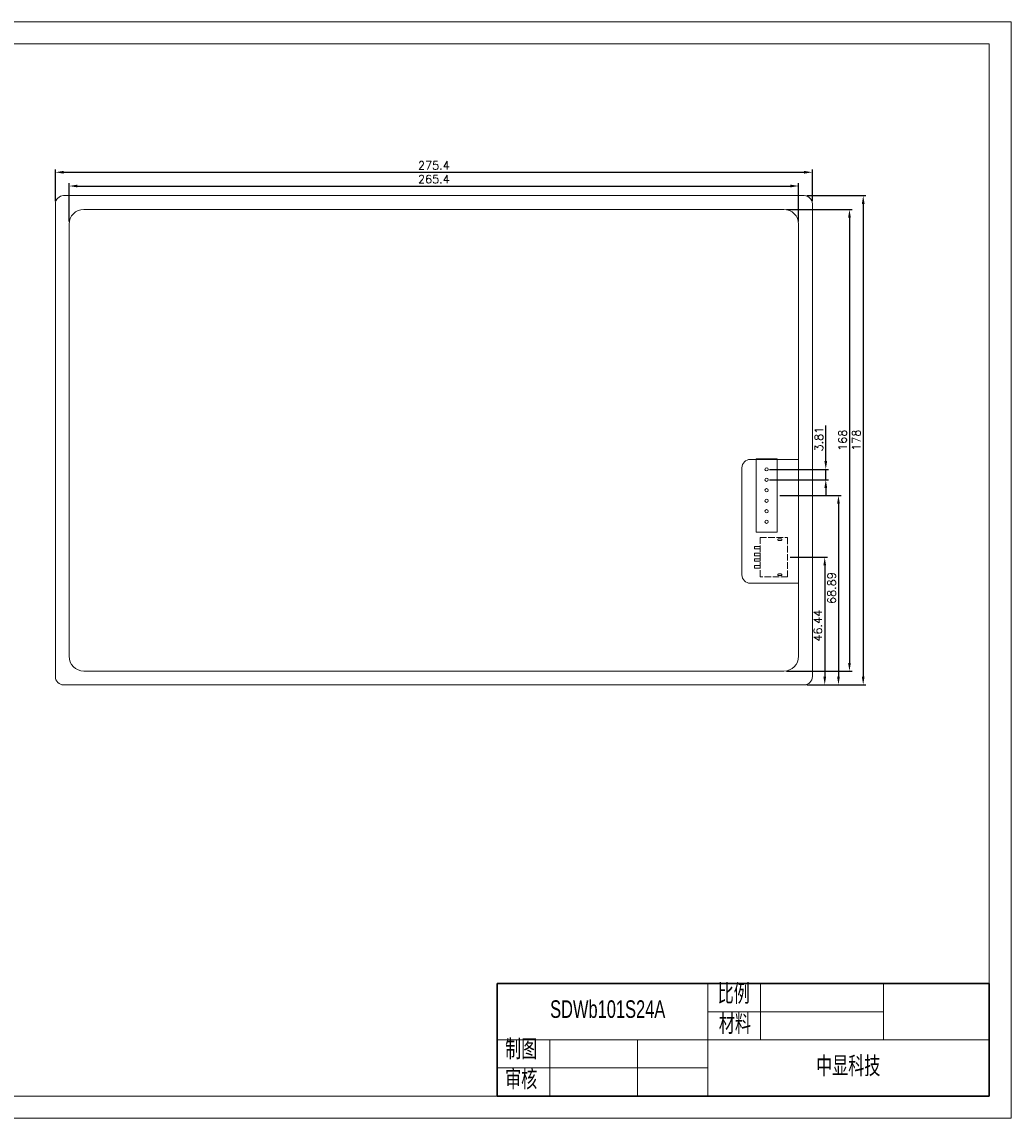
# Model space of a CAD drawing. Header units: millimetres. Extents: x 108 to 827, y -3177 to -2779.
# Tile 2 of 2: x 467 to 827, y -3177 to -2779. Entities that reach past the tile are written whole.
import ezdxf

# ---------------------------------------------------------------- set-up
doc = ezdxf.new("R2010")
doc.units = ezdxf.units.MM
doc.header["$LTSCALE"] = 0.2
doc.header["$PDSIZE"] = -5
doc.linetypes.add('ACAD_ISO02W100', pattern=[15, 12, -3])
doc.layers.get('0').update_dxf_attribs({"lineweight": 18})
doc.layers.get('Defpoints').update_dxf_attribs({"lineweight": 18})
for name, color, linetype, lineweight in [('1', 7, 'Continuous', 18), ('thick', 7, 'Continuous', 30), ('thin', 7, 'Continuous', 18), ('虚线', 7, 'ACAD_ISO02W100', 0)]:
    doc.layers.add(name, color=color, linetype=linetype, lineweight=lineweight)
doc.styles.get("Standard").update_dxf_attribs({"font": 'txt.shx', "bigfont": 'gbcbig.shx'})
doc.styles.add('机械字体', font='SimSun.ttf', dxfattribs={"width": 0.67})
doc.dimstyles.new('ISO-25', dxfattribs={"dimtxt": 3, "dimasz": 3, "dimexe": 1, "dimexo": 1, "dimgap": 1, "dimtad": 1, "dimdsep": 46, "dimtxsty": 'Standard', "dimcen": 2.5, "dimdle": 6, "dimadec": 0, "dimazin": 0, "dimtfac": 1, "dimtmove": 0, "dimatfit": 3, "dimfxl": 0, "dimarcsym": 0})

# ---------------------------------------------------------------- blocks, each defined once
blk = doc.blocks.new('*X6')
for points in [[(487.56, -2837.79), (487.56, -2838.79), (484.56, -2838.29)], [(746.96, -2837.79), (746.96, -2838.79), (749.96, -2838.29)]]:
    blk.add_hatch(color=0).paths.add_polyline_path(points, flags=0)
at = {"color": 0, "linetype": 'Continuous', "lineweight": -2}
for p, q in [((484.56, -2851.19), (484.56, -2837.29)), ((487.56, -2838.29), (746.96, -2838.29)), ((749.96, -2851.19), (749.96, -2837.29))]:
    blk.add_line(p, q, dxfattribs=at)
at = {"color": 0, "insert": (617.26, -2835.79), "char_height": 3, "width": 36.4286, "attachment_point": 5}
blk.add_mtext('265.4', dxfattribs=at)
blk = doc.blocks.new('*X7')
at = {"color": 0, "lineweight": -2}
for p, q in [((479.56, -2843.79), (479.56, -2832.29)), ((482.56, -2833.29), (751.96, -2833.29)), ((754.96, -2843.79), (754.96, -2832.29))]:
    blk.add_line(p, q, dxfattribs=at)
at = {"color": 0}
for points in [[(482.56, -2832.79), (482.56, -2833.79), (479.56, -2833.29)], [(751.96, -2832.79), (751.96, -2833.79), (754.96, -2833.29)]]:
    blk.add_solid(points, dxfattribs=at)
at = {"layer": 'Defpoints', "color": 0}
for p in [(754.96, -2833.29), (479.56, -2844.79), (754.96, -2844.79)]:
    blk.add_point(p, dxfattribs=at)
at = {"color": 0, "insert": (617.26, -2830.79), "char_height": 3, "attachment_point": 5}
blk.add_mtext('\\A1;275.4', dxfattribs=at)
blk = doc.blocks.new('*X8')
at = {"color": 0, "lineweight": -2}
for p, q in [((746.92, -2973.36), (760.46, -2973.36)), ((759.46, -2976.36), (759.46, -3016.79)), ((754.71, -3019.79), (760.46, -3019.79))]:
    blk.add_line(p, q, dxfattribs=at)
at = {"color": 0}
for points in [[(758.96, -2976.36), (759.96, -2976.36), (759.46, -2973.36)], [(758.96, -3016.79), (759.96, -3016.79), (759.46, -3019.79)]]:
    blk.add_solid(points, dxfattribs=at)
at = {"layer": 'Defpoints', "color": 0}
for p in [(745.92, -2973.36), (753.71, -3019.79), (759.46, -3019.79)]:
    blk.add_point(p, dxfattribs=at)
at = {"color": 0, "insert": (756.96, -2998.29), "char_height": 3, "attachment_point": 5, "rotation": 90}
blk.add_mtext('\\A1;46.44', dxfattribs=at)
blk = doc.blocks.new('*X9')
at = {"color": 0, "lineweight": -2}
for p, q in [((743.11, -2950.9), (765.46, -2950.9)), ((764.46, -2953.9), (764.46, -3016.79)), ((755.21, -3019.79), (765.46, -3019.79))]:
    blk.add_line(p, q, dxfattribs=at)
at = {"color": 0}
for points in [[(763.96, -2953.9), (764.96, -2953.9), (764.46, -2950.9)], [(763.96, -3016.79), (764.96, -3016.79), (764.46, -3019.79)]]:
    blk.add_solid(points, dxfattribs=at)
at = {"layer": 'Defpoints', "color": 0}
for p in [(742.11, -2950.9), (754.21, -3019.79), (764.46, -3019.79)]:
    blk.add_point(p, dxfattribs=at)
at = {"color": 0, "insert": (761.96, -2984.59), "char_height": 3, "attachment_point": 5, "rotation": 90}
blk.add_mtext('\\A1;68.89', dxfattribs=at)
blk = doc.blocks.new('*X10')
for points in [[(767.96, -2849.79), (768.96, -2849.79), (768.46, -2846.79)], [(767.96, -3011.79), (768.96, -3011.79), (768.46, -3014.79)]]:
    blk.add_hatch(color=0).paths.add_polyline_path(points, flags=0)
at = {"color": 0, "linetype": 'Continuous', "lineweight": -2}
for p, q in [((745.56, -2846.79), (769.46, -2846.79)), ((768.46, -2849.79), (768.46, -3011.79)), ((745.56, -3014.79), (769.46, -3014.79))]:
    blk.add_line(p, q, dxfattribs=at)
at = {"color": 0, "insert": (765.96, -2930.79), "char_height": 3, "width": 21.8571, "attachment_point": 5, "rotation": 90}
blk.add_mtext('168', dxfattribs=at)
blk = doc.blocks.new('*X11')
at = {"color": 0, "lineweight": -2}
for p, q in [((752.96, -2841.79), (774.46, -2841.79)), ((773.46, -2844.79), (773.46, -3016.79)), ((752.96, -3019.79), (774.46, -3019.79))]:
    blk.add_line(p, q, dxfattribs=at)
at = {"color": 0}
for points in [[(772.96, -2844.79), (773.96, -2844.79), (773.46, -2841.79)], [(772.96, -3016.79), (773.96, -3016.79), (773.46, -3019.79)]]:
    blk.add_solid(points, dxfattribs=at)
at = {"layer": 'Defpoints', "color": 0}
for p in [(751.96, -2841.79), (751.96, -3019.79), (773.46, -3019.79)]:
    blk.add_point(p, dxfattribs=at)
at = {"color": 0, "insert": (770.96, -2930.79), "char_height": 3, "attachment_point": 5, "rotation": 90}
blk.add_mtext('\\A1;178', dxfattribs=at)
blk = doc.blocks.new('usb4')
at = {"layer": '虚线', "lineweight": 0}
for p, q in [((5492.02, -1468.15), (5492.87, -1468.15)), ((5492.02, -1468.75), (5492.87, -1468.75)), ((5492.02, -1480.95), (5492.87, -1480.95)), ((5492.02, -1481.55), (5492.87, -1481.55))]:
    blk.add_line(p, q, dxfattribs=at)
for points in [[(5485.24, -1467.7), (5495.24, -1467.7), (5495.24, -1482), (5485.24, -1482)], [(5483.24, -1470.9), (5485.24, -1470.9), (5485.24, -1471.8), (5483.24, -1471.8)], [(5483.24, -1473.4), (5485.24, -1473.4), (5485.24, -1474.3), (5483.24, -1474.3)], [(5483.24, -1475.4), (5485.24, -1475.4), (5485.24, -1476.3), (5483.24, -1476.3)], [(5483.24, -1477.9), (5485.24, -1477.9), (5485.24, -1478.8), (5483.24, -1478.8)]]:
    blk.add_lwpolyline(points, close=True, dxfattribs=at)
for centre, start, end in [((5492.02, -1468.45), 90, 270), ((5492.87, -1468.45), 270, 90), ((5492.02, -1481.25), 90, 270), ((5492.87, -1481.25), 270, 90)]:
    blk.add_arc(centre, 0.3, start, end, dxfattribs=at)
blk = doc.blocks.new('*D13')
at = {"color": 0, "lineweight": -2}
for p, q in [((759.84, -2938.38), (759.84, -2925.38)), ((739.31, -2941.38), (760.84, -2941.38)), ((759.84, -2945.19), (759.84, -2941.38)), ((739.31, -2945.19), (760.84, -2945.19)), ((759.84, -2948.19), (759.84, -2951.19))]:
    blk.add_line(p, q, dxfattribs=at)
at = {"color": 0}
for points in [[(759.34, -2938.38), (760.34, -2938.38), (759.84, -2941.38)], [(759.34, -2948.19), (760.34, -2948.19), (759.84, -2945.19)]]:
    blk.add_solid(points, dxfattribs=at)
at = {"layer": 'Defpoints', "color": 0}
for p in [(738.31, -2941.38), (759.84, -2941.38), (738.31, -2945.19)]:
    blk.add_point(p, dxfattribs=at)
at = {"color": 0, "insert": (757.34, -2930.38), "char_height": 3, "attachment_point": 5, "rotation": 90}
blk.add_mtext('\\A1;3.81', dxfattribs=at)

msp = doc.modelspace()

# ---------------------------------------------------------------- linework, layer by layer
for p in [(640.24, -3128.503), (433.16, -3169.421)]:
    msp.add_line(p, (640.24, -3169.421))
for points in [[(827.253, -3177.421), (107.524, -3177.421), (107.524, -2778.584), (827.253, -2778.584)], [(819.253, -3169.421), (115.524, -3169.421), (115.524, -2786.584), (819.253, -2786.584)]]:
    msp.add_lwpolyline(points, close=True)
msp.add_lwpolyline([(751.956, -2841.794), (482.556, -2841.794, 0.4142136), (479.556, -2844.794), (479.556, -3016.794, 0.4142136), (482.556, -3019.794), (751.956, -3019.794, 0.4142136), (754.956, -3016.794), (754.956, -2844.794, 0.4142136)], format="xyb", close=True)
at = {"lineweight": 0}
msp.add_lwpolyline([(734.509, -2937.567), (742.109, -2937.567), (742.109, -2964.237), (734.509, -2964.237)], close=True, dxfattribs=at)
for centre in [(738.309, -2941.377), (738.309, -2945.187), (738.309, -2948.997), (738.309, -2952.807), (738.309, -2956.617), (738.309, -2960.427)]:
    msp.add_circle(centre, 0.6, dxfattribs=at)
at = {"layer": '1', "linetype": 'Continuous', "lineweight": 13}
for p, q in [((744.556, -2846.794), (489.956, -2846.794)), ((702.568, -2846.924), (702.575, -2846.864)), ((484.556, -2852.194), (484.556, -3009.394)), ((749.956, -3009.394), (749.956, -2852.194)), ((749.956, -2937.794), (732.356, -2937.794)), ((729.356, -2940.794), (729.356, -2979.794)), ((732.356, -2982.794), (749.956, -2982.794)), ((489.956, -3014.794), (744.556, -3014.794))]:
    msp.add_line(p, q, dxfattribs=at)
for centre, radius, start, end in [((489.956, -2852.194), 5.4, 90, 180), ((744.556, -2852.194), 5.4, 0, 90), ((732.356, -2940.794), 3, 90, 180), ((732.356, -2979.794), 3, 180, 270), ((489.956, -3009.394), 5.4, 180, 270), ((744.556, -3009.394), 5.4, 270, 0)]:
    msp.add_arc(centre, radius, start, end, dxfattribs=at)
at = {"layer": 'thick'}
for p, q in [((819.253, -3128.503), (640.24, -3128.503)), ((640.24, -3128.503), (640.24, -3169.421)), ((640.24, -3128.503), (640.24, -3169.421)), ((819.253, -3169.421), (819.253, -3128.503)), ((640.24, -3169.421), (819.253, -3169.421))]:
    msp.add_line(p, q, dxfattribs=at)
at = {"layer": 'thin'}
for p, q in [((716.96, -3128.503), (716.96, -3169.421)), ((736.14, -3128.503), (736.14, -3148.962)), ((780.893, -3148.962), (780.893, -3128.503)), ((780.893, -3138.733), (716.96, -3138.733)), ((819.253, -3148.962), (640.24, -3148.962)), ((659.42, -3148.962), (659.42, -3169.421)), ((691.387, -3148.962), (691.387, -3169.421)), ((716.96, -3159.191), (640.24, -3159.191))]:
    msp.add_line(p, q, dxfattribs=at)

# ---------------------------------------------------------------- block references
at = {"lineweight": 0}
msp.add_blockref('usb4', (-4749.321, -1498.504), dxfattribs=at)

# ---------------------------------------------------------------- texts
at = {"layer": 'thick', "attachment_point": 1, "style": '机械字体'}
for s, insert, char_height, width in [('比例', (720.518, -3128.802), 6.3933, 16.24132), ('{\\farial|b0|i0|c134|p2;SDWb101S24A}', (659.547, -3134.572), 6.39332, 47.05347), ('材料', (720.938, -3139.722), 6.3933, 16.24132), ('制图', (643.179, -3148.962), 6.3933, 16.24132), ('中显科技', (756.322, -3155.105), 6.3933, 77.01647), ('审核', (643.179, -3159.882), 6.3933, 16.24132)]:
    msp.add_mtext(s, dxfattribs=dict(at, insert=insert, char_height=char_height, width=width))

# ---------------------------------------------------------------- dimensions: what is measured, and where the dimension line sits
for base, p1, p2, picture, middle in [((754.956, -2833.294), (479.556, -2844.794), (754.956, -2844.794), '*X7', (617.256, -2833.294)), ((749.956, -2838.294), (484.556, -2852.194), (749.956, -2852.194), '*X6', (617.256, -2838.294))]:
    dim = msp.add_linear_dim(base=base, p1=p1, p2=p2, dimstyle='ISO-25', override={"dimsah": 1, "dimtolj": 1, "dimtzin": 8, "dimarcsym": 1})
    dim.commit()
    dim.dimension.update_dxf_attribs({"geometry": picture, "text_midpoint": middle, "dimtype": 160})
for base, p1, p2, picture, middle in [((773.456, -3019.794), (751.956, -2841.794), (751.956, -3019.794), '*X11', (773.456, -2930.794)), ((768.456, -3014.794), (744.556, -2846.794), (744.556, -3014.794), '*X10', (768.456, -2930.794)), ((764.456, -3019.794), (742.109, -2950.902), (754.208, -3019.794), '*X9', (764.456, -2984.594)), ((759.456, -3019.794), (745.919, -2973.357), (753.71, -3019.794), '*X8', (759.456, -2998.294))]:
    dim = msp.add_linear_dim(base=base, p1=p1, p2=p2, angle=90, dimstyle='ISO-25', override={"dimsah": 1, "dimtolj": 1, "dimtzin": 8, "dimarcsym": 1})
    dim.commit()
    dim.dimension.update_dxf_attribs({"geometry": picture, "text_midpoint": middle, "dimtype": 160})
dim = msp.add_linear_dim(base=(759.837, -2941.377), p1=(738.309, -2945.187), p2=(738.309, -2941.377), angle=90, dimstyle='ISO-25', override={"dimtolj": 1})
dim.commit()
dim.dimension.update_dxf_attribs({"geometry": '*D13', "text_midpoint": (757.337, -2930.377)})

doc.saveas('drawing.dxf')
